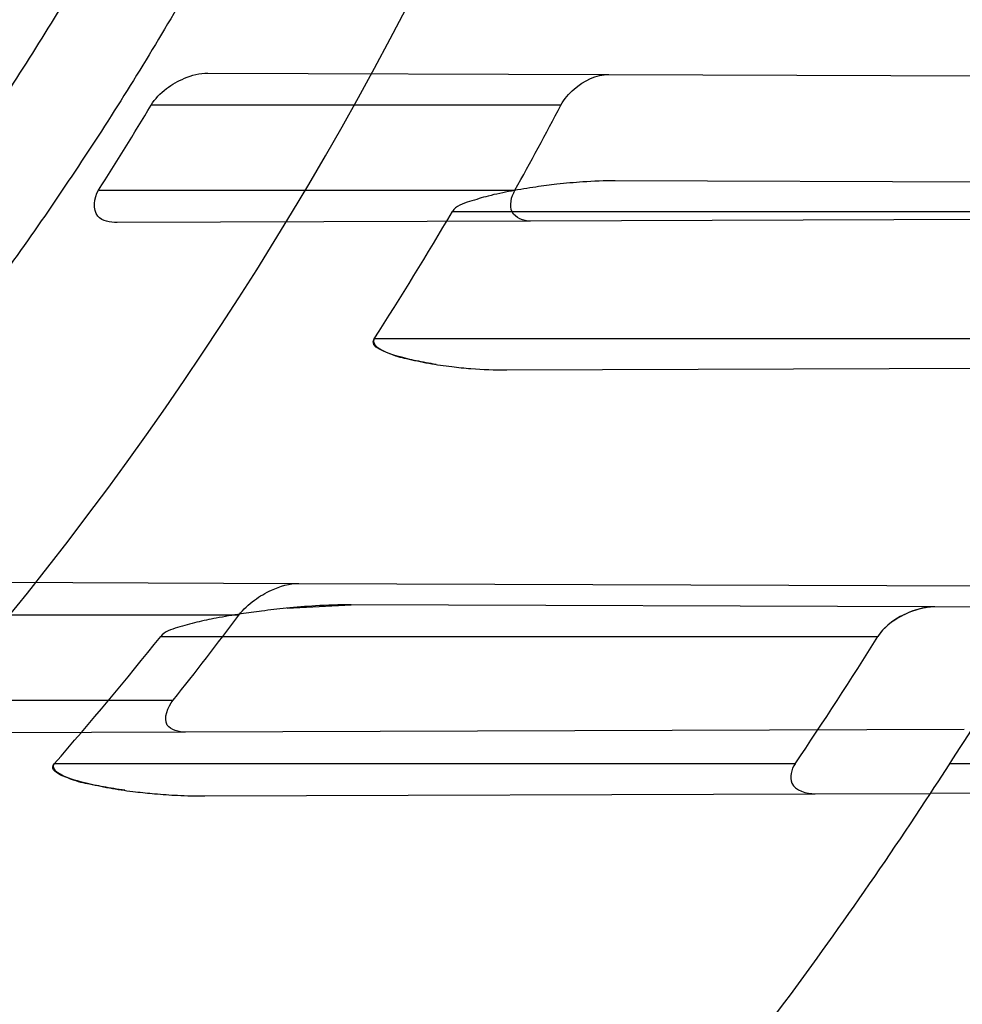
# Model space of a CAD drawing. Header units: millimetres. Extents: x 0 to 297, y 0 to 210.
# Tile 87 of 256: x 147.0301 to 147.0966, y 92.8512 to 92.9207. Entities that reach past the tile are written whole.
import ezdxf

# ---------------------------------------------------------------- set-up
doc = ezdxf.new("R2010")
doc.units = ezdxf.units.MM
doc.header["$LTSCALE"] = 16.335
doc.layers.get('0').update_dxf_attribs({"linetype": 'CONTINUOUS'})
for name, color, linetype in [('01_GLOBAL', 7, 'CONTINUOUS'), ('INTFCLR_1', 7, 'CONTINUOUS'), ('INTFCLR_144815', 7, 'CONTINUOUS')]:
    doc.layers.add(name, color=color, linetype=linetype)

msp = doc.modelspace()

# ---------------------------------------------------------------- linework, layer by layer
at = {"color": 7, "linetype": 'Continuous'}
msp.add_circle((147.7028034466, 92.1254639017), 2.28, dxfattribs=at)
at = {"color": 9, "linetype": 'Continuous'}
msp.add_arc((147.7028034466, 92.1254639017), 2.2507792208, 92.9674534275, 177.0325465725, dxfattribs=at)
at = {"layer": '01_GLOBAL', "color": 7, "linetype": 'Continuous'}
msp.add_circle((147.7028034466, 92.1254639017), 2.31, dxfattribs=at)
at = {"layer": 'INTFCLR_1', "color": 9, "linetype": 'Continuous'}
for p, q in [((147.0433342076, 92.9168961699), (147.0716158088, 92.9167974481)), ((147.0682451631, 92.91463164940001), (147.0393249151, 92.91463164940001)), ((147.1105549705, 92.9091615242), (147.0720776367, 92.909295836)), ((147.0356185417, 92.90863164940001), (147.0650022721, 92.90863164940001)), ((147.0605952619, 92.9071316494), (147.1070921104, 92.9071316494)), ((147.0660942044, 92.9064465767), (147.0369263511, 92.9063447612)), ((147.1026084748, 92.8981316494), (147.0550621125, 92.8981316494)), ((147.064424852, 92.89594074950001), (147.1041253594, 92.89607933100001)), ((147.0181954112, 92.88098392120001), (147.0497517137, 92.88087376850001)), ((147.0946443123, 92.8792170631), (147.0534362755, 92.8793609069)), ((147.045522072, 92.8786316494), (147.0129768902, 92.8786316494)), ((147.0400016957, 92.8771316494), (147.0906198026, 92.8771316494)), ((147.007476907, 92.8726316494), (147.0408870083, 92.8726316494)), ((147.0417603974, 92.8703616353), (147.008570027, 92.87024577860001)), ((147.0847693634, 92.8681316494), (147.032491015, 92.8681316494)), ((147.1168630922, 92.8681316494), (147.0956864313, 92.8681316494)), ((147.0431094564, 92.8658663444), (147.086194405, 92.8660167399)), ((147.115653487, 92.8661195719), (147.0943301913, 92.8660451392))]:
    msp.add_line(p, q, dxfattribs=at)
at = {"layer": 'INTFCLR_1', "color": 6, "linetype": 'Continuous'}
for p, q in [((147.0716158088, 92.9167974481), (147.1207417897, 92.91662596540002)), ((147.1163326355, 92.9066219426), (147.0660942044, 92.9064465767)), ((147.0497517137, 92.88087376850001), (147.1028510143, 92.8806884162)), ((147.1024913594, 92.8791896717), (147.0946443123, 92.8792170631)), ((147.0967045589, 92.8705534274), (147.0417603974, 92.8703616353)), ((147.086194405, 92.8660167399), (147.0943301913, 92.8660451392))]:
    msp.add_line(p, q, dxfattribs=at)
at = {"layer": 'INTFCLR_1', "color": 7, "linetype": 'Continuous'}
msp.add_line((147.0489170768, 92.8791220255), (147.0534362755, 92.8793609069), dxfattribs=at)
msp.add_lwpolyline([(147.0946443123, 92.8792170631), (147.0945389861, 92.87921577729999), (147.0944308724, 92.87921113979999), (147.0943199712, 92.8792030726), (147.0942063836, 92.8791915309), (147.0940900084, 92.8791764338), (147.0939705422, 92.87915759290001), (147.0938478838, 92.879134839), (147.0937221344, 92.87910809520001), (147.093593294, 92.8790772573)], dxfattribs=at)
at = {"layer": 'INTFCLR_1', "color": 6, "linetype": 'Continuous'}
for centre, radius, start, end in [((146.8326356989, 93.03763164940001), 0.3620710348, 270, 90.00000002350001), ((146.8326356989, 93.03763164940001), 0.3440948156, 270, 90.00000002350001), ((146.8328497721, 93.0380325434), 0.240540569, 327.4552128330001, 329.1351403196), ((146.8327990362, 93.0380096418), 0.265813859, 330.8745120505, 332.3446554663), ((146.838987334, 93.0371740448), 0.2569457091, 327.2390423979, 329.5950385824), ((146.8326356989, 93.03763164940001), 0.312931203, 326.7481499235, 329.5812702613), ((146.8329352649, 93.0380668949), 0.265730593, 321.4961256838, 323.1309406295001), ((146.8396897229, 93.03666203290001), 0.2560758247, 318.8428261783, 321.4658465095), ((146.8350063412, 93.03688857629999), 0.3014306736, 325.954357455, 327.994856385)]:
    msp.add_arc(centre, radius, start, end, dxfattribs=at)
at = {"layer": 'INTFCLR_1', "color": 9, "linetype": 'Continuous'}
for radius, start, end in [(0.252930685, 270.0000000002, 337.5066823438), (0.312931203, 322.9895536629, 326.7481499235)]:
    msp.add_arc((146.8326356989, 93.03763164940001), radius, start, end, dxfattribs=at)
at = {"layer": 'INTFCLR_1', "color": 6, "linetype": 'Continuous'}
for points, knots in [([(147.0687421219, 93.29563164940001), (147.0680098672, 93.29563164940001), (147.0693330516, 93.2931111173), (147.0704693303, 93.29172068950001), (147.0723263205, 93.28928078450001), (147.0746177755, 93.2865210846), (147.0775470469, 93.28299903), (147.080971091, 93.27890891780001), (147.0846437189, 93.27446035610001), (147.0882701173, 93.26998999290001), (147.0916458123, 93.2657319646), (147.0947448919, 93.2617356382), (147.0975630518, 93.2580185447), (147.100110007, 93.25458663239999), (147.1024035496, 93.25143207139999), (147.1044661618, 93.24854131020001), (147.1063189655, 93.24589767), (147.1079764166, 93.2434940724), (147.109457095, 93.2413147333), (147.1107791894, 93.2393416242), (147.1119635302, 93.23755181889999), (147.1130167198, 93.235942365), (147.1139517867, 93.2344985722), (147.1147816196, 93.2332054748), (147.1157213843, 93.2317287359), (147.1167390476, 93.23011252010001), (147.1179255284, 93.2282043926), (147.1189332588, 93.2265622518), (147.1198501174, 93.2250516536), (147.1206424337, 93.2237350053), (147.1215180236, 93.2222660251), (147.1224842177, 93.22062728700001), (147.1235503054, 93.2187965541), (147.1247223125, 93.21675634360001), (147.1260120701, 93.2144766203), (147.1274302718, 93.21192636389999), (147.1289898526, 93.20906621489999), (147.1307073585, 93.2058462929), (147.1325944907, 93.2022184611), (147.1346618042, 93.1981270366), (147.1369222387, 93.1935038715), (147.1393944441, 93.1882537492), (147.1420944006, 93.1822619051), (147.1450364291, 93.1753818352), (147.1482313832, 93.1674373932), (147.1516877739, 93.1581768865), (147.1553587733, 93.14738762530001), (147.1590017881, 93.1353669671), (147.1623609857, 93.1226214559), (147.1652568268, 93.10972884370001), (147.1676651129, 93.0968010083), (147.1695853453, 93.0838891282), (147.1710275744, 93.0709911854), (147.1719965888, 93.05813761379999), (147.1725011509, 93.0453158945), (147.1725469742, 93.0325462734), (147.1721391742, 93.0198169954), (147.171280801, 93.0071297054), (147.1699742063, 92.99449457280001), (147.1682169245, 92.9818861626), (147.1660086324, 92.9693213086), (147.1633383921, 92.9567727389), (147.1602041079, 92.94425636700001), (147.1566465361, 92.9319458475), (147.1528751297, 92.9204393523), (147.1491593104, 92.9102243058), (147.1457087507, 92.9015000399), (147.1425365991, 92.8940034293), (147.1396288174, 92.8875126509), (147.136972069, 92.8818585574), (147.1345472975, 92.8769025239), (147.1323371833, 92.8725413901), (147.130325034, 92.8686912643), (147.1284994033, 92.8652891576), (147.1268466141, 92.8622800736), (147.1253496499, 92.85960988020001), (147.1239936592, 92.85723391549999), (147.1227647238, 92.8551144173), (147.1216541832, 92.85322630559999), (147.1206539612, 92.8515468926), (147.1197533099, 92.8500510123), (147.1189386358, 92.8487109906), (147.1179864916, 92.8471584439), (147.1170567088, 92.8456599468), (147.1160957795, 92.84412860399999), (147.1152647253, 92.8428151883), (147.1143298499, 92.84135168), (147.1132770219, 92.8397205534), (147.1120898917, 92.837902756), (147.1107550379, 92.8358842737), (147.109257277, 92.8336513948), (147.107577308, 92.8311858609), (147.1056960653, 92.8284703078), (147.1035922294, 92.82548916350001), (147.1012492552, 92.8222342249), (147.0986446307, 92.81869165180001), (147.095755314, 92.8148491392), (147.0925736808, 92.81071697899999), (147.0890986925, 92.8063077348), (147.0853575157, 92.80167437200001), (147.0815402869, 92.7970384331), (147.0779667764, 92.7927652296), (147.0748968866, 92.789078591), (147.0724998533, 92.7861981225), (147.070552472, 92.7836530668), (147.0693788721, 92.7822194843), (147.0679949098, 92.7796316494), (147.0687421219, 92.7796316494)], [0, 0, 0, 0, 0.003860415, 0.007501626, 0.0124785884, 0.0188917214, 0.0268498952, 0.0364677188, 0.0470694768, 0.0572444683, 0.0668187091, 0.0757144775, 0.083905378, 0.09140992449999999, 0.0982451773, 0.1044667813, 0.1101313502, 0.1152642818, 0.1198589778, 0.1240215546, 0.1277856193, 0.1311734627, 0.1341617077, 0.1368541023, 0.1392736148, 0.1433897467, 0.1469230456, 0.1511192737, 0.1535471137, 0.1562389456, 0.1592204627, 0.1625628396, 0.1662680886, 0.1703891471, 0.174967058, 0.1800766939, 0.1857729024, 0.1921414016, 0.1993155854, 0.2073311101, 0.2163077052, 0.2264451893, 0.2379233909, 0.250953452, 0.2658909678, 0.283062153, 0.3030578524, 0.3259639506, 0.3492662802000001, 0.3725305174, 0.3956109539, 0.4185782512, 0.4413347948, 0.4640172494, 0.4865192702, 0.508968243, 0.531324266, 0.5536477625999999, 0.5759939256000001, 0.5982772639, 0.620747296, 0.6432362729, 0.6658996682, 0.68875599, 0.7107777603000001, 0.7297237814, 0.7460531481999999, 0.7602331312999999, 0.7726347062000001, 0.7835467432, 0.793166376, 0.8017211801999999, 0.8093215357, 0.8160683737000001, 0.8220758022, 0.8274205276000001, 0.8322066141, 0.8364980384, 0.8403367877, 0.8437547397, 0.8468031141, 0.8495420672, 0.8520223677, 0.8564046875, 0.8588391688, 0.8615533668, 0.8645986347, 0.8679945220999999, 0.8717882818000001, 0.8760445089, 0.8807522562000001, 0.8859628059, 0.8917731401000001, 0.898168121, 0.9051985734, 0.9129160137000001, 0.9213486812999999, 0.9305434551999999, 0.9404096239, 0.9509435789, 0.961943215, 0.9720502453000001, 0.980371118, 0.9870628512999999, 0.992271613, 0.9960607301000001, 1, 1, 1, 1]), ([(147.0687421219, 92.7796316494), (147.0695765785, 92.7796316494), (147.0710237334, 92.7806068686), (147.0732486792, 92.7819463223), (147.0757995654, 92.7837998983), (147.0789536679, 92.78621498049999), (147.0827092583, 92.7892984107), (147.0868482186, 92.7928925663), (147.0910477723, 92.79673500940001), (147.0950116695, 92.80053311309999), (147.0986438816, 92.80415209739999), (147.1019501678, 92.80756746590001), (147.1049461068, 92.8107620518), (147.107653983, 92.813732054), (147.1100921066, 92.81647650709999), (147.1122806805, 92.81899733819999), (147.1142479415, 92.8213114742), (147.1160099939, 92.82342388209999), (147.1175861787, 92.82534548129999), (147.1189934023, 92.8270878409), (147.1202530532, 92.828669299), (147.1213970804, 92.83012358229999), (147.1225240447, 92.83157239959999), (147.123724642, 92.8331346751), (147.1249992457, 92.8348159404), (147.1262604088, 92.83650316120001), (147.1274992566, 92.8381825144), (147.1287882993, 92.8399539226), (147.1302152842, 92.8419444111), (147.131810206, 92.84420661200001), (147.1335924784, 92.846783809), (147.1355808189, 92.8497229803), (147.1377917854, 92.8530728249), (147.140242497, 92.8568933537), (147.1429592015, 92.861268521), (147.1459674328, 92.8662949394), (147.1492907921, 92.8720905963), (147.1529541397, 92.8788115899), (147.1569786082, 92.8866408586), (147.1613909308, 92.895852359), (147.1661049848, 92.9065772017), (147.1708180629, 92.91847841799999), (147.1752249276, 92.93102624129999), (147.1791389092, 92.9437452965), (147.1825261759, 92.9565113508), (147.1853979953, 92.9693107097), (147.1877529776, 92.9820756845), (147.1896101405, 92.9948409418), (147.1909735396, 93.00755209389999), (147.1918561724, 93.02022938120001), (147.1922659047, 93.0328602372), (147.1922092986, 93.0454468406), (147.1916906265, 93.0579966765), (147.1907127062, 93.07050178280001), (147.1892753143, 93.0829675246), (147.187377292, 93.0953920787), (147.1850186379, 93.1077564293), (147.1821898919, 93.1200882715), (147.1788863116, 93.1323721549), (147.1750915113, 93.1446222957), (147.1708160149, 93.1567764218), (147.1662306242, 93.1683760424), (147.1616300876, 93.17888244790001), (147.1573218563, 93.1879248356), (147.1533932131, 93.19561622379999), (147.1498208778, 93.2022183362), (147.1465812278, 93.20791453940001), (147.1436479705, 93.2128584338), (147.140997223, 93.2171670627), (147.1386015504, 93.22093898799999), (147.1364409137, 93.22424590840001), (147.1344943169, 93.2271532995), (147.1327470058, 93.229707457), (147.1311776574, 93.2319576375), (147.1297748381, 93.23393568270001), (147.1285161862, 93.23568453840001), (147.1273854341, 93.237235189), (147.1263043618, 93.2387000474), (147.1251805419, 93.2402055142), (147.1239422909, 93.24184332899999), (147.1226668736, 93.2435068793), (147.1213873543, 93.2451529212), (147.120091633, 93.2467985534), (147.1186694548, 93.2485796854), (147.1170808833, 93.2505381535), (147.1153015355, 93.25269419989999), (147.1133143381, 93.2550569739), (147.1110956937, 93.2576388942), (147.1086258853, 93.2604465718), (147.1058792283, 93.263488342), (147.1028357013, 93.2667628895), (147.099478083, 93.27026211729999), (147.0957850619, 93.2739726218), (147.0917574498, 93.27786179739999), (147.0874623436, 93.28182281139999), (147.0831967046, 93.28555323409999), (147.0792915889, 93.2887810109), (147.0760051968, 93.2913109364), (147.073359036, 93.29324438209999), (147.0710713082, 93.29462673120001), (147.0695920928, 93.29563164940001), (147.0687421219, 93.29563164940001)], [0, 0, 0, 0, 0.0042187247, 0.0081401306, 0.0133978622, 0.0200459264, 0.0282638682, 0.0379443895, 0.0477615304, 0.05703690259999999, 0.0656973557, 0.0736821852, 0.0810680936, 0.0878383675, 0.0940009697, 0.0996271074, 0.1047154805, 0.1093563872, 0.1135342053, 0.1172803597, 0.1206792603, 0.1237557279, 0.1266349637, 0.1299589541, 0.1337168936, 0.1373013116, 0.1406085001, 0.1442672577, 0.148377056, 0.1529904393, 0.1582606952, 0.164218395, 0.1709303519, 0.1785521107, 0.1871652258, 0.1969659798, 0.2081658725, 0.2209392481, 0.2356613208, 0.2526660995, 0.2725685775, 0.2948769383, 0.3173640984, 0.3397873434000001, 0.3621386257, 0.3841211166, 0.4060891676, 0.4277469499, 0.4493218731, 0.470705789, 0.4919793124, 0.5131981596, 0.5343255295, 0.5554668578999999, 0.5765984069, 0.5977513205, 0.6189954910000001, 0.6402209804, 0.6617015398, 0.6832900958, 0.7050415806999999, 0.7268239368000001, 0.7463339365, 0.7630160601, 0.7774553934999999, 0.7899931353, 0.8009638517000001, 0.8105830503, 0.8190545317, 0.8265380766, 0.8331730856, 0.8390248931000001, 0.8442268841, 0.8488182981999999, 0.8528943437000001, 0.8564866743, 0.8597116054, 0.8625968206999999, 0.8656908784, 0.8692094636, 0.8729771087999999, 0.8762884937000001, 0.879749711, 0.8835661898, 0.8878115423, 0.8924986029, 0.8976989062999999, 0.9034198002, 0.9097088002, 0.9166034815, 0.9241390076, 0.9323094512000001, 0.9411199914, 0.9506041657, 0.9606137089, 0.9706541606, 0.9792553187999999, 0.9862062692, 0.9916647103, 0.9957028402, 1, 1, 1, 1]), ([(146.8326356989, 93.2611850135), (146.8370934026, 93.2613679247), (146.8460221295, 93.2614662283), (146.8593965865, 93.260813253), (146.8727322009, 93.2593570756), (146.8860227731, 93.25709220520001), (146.8991901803, 93.2540186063), (146.9119493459, 93.2502127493), (146.9244276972, 93.24567473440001), (146.9366204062, 93.24040866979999), (146.9486732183, 93.2343158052), (146.9603342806, 93.2275074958), (146.9715563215, 93.22001275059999), (146.9823021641, 93.2118590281), (146.9925323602, 93.2030766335), (147.0022137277, 93.1936954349), (147.0113088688, 93.18375337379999), (147.0197869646, 93.17328453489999), (147.0276126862, 93.16233547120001), (147.0347635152, 93.1509416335), (147.0412169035, 93.13913965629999), (147.0469483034, 93.1269747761), (147.0519351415, 93.11449862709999), (147.0561630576, 93.1017520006), (147.0596198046, 93.0887741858), (147.062293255, 93.0756097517), (147.0641729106, 93.0623087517), (147.065251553, 93.04892494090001), (147.0655262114, 93.03551435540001), (147.0649983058, 93.02212437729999), (147.0636720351, 93.0087991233), (147.0615523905, 92.9955783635), (147.0586468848, 92.98250788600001), (147.0549655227, 92.9696336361), (147.0505224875, 92.9570052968), (147.0453357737, 92.94467244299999), (147.0394268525, 92.9326809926), (147.0328159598, 92.9210679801), (147.025529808, 92.9098785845), (147.017595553, 92.8991515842), (147.0090432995, 92.8889235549), (146.9998957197, 92.87922094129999), (146.990192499, 92.87008647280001), (146.9799629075, 92.86154562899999), (146.9692487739, 92.85363234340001), (146.9580859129, 92.8463733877), (146.946519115, 92.8397956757), (146.9346012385, 92.8339262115), (146.9226185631, 92.82888482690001), (146.9109496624, 92.82474710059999), (146.9001136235, 92.8215446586), (146.890303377, 92.81915042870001), (146.8815652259, 92.81740428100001), (146.8732657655, 92.81606653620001), (146.8646870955, 92.81500471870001), (146.8551490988, 92.8142133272), (146.8443424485, 92.81380665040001), (146.8367080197, 92.8139111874), (146.8326356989, 92.81407828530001)], [0, 0, 0, 0, 0.0185657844, 0.0371317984, 0.05569073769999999, 0.0743563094, 0.09320240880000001, 0.1119235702, 0.129729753, 0.1484268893, 0.1671582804, 0.1858963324, 0.2045840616, 0.2232805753, 0.241995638, 0.2606572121, 0.2793460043, 0.298034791, 0.3166822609, 0.3353170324, 0.3539796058, 0.3726237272, 0.3912431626, 0.4098577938, 0.4284754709, 0.4470981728, 0.4657246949, 0.4843423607, 0.5029403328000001, 0.5215094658, 0.5400731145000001, 0.5586325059, 0.5771954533, 0.5957587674, 0.6143211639, 0.6328711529, 0.651401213, 0.6699184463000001, 0.6884460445, 0.7069331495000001, 0.7254085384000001, 0.7438945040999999, 0.7623917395, 0.7808314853, 0.7993176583, 0.8177869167, 0.8362093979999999, 0.8546575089, 0.8730374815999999, 0.8902753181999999, 0.9061521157, 0.9200376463, 0.9322836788, 0.9432240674, 0.9550134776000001, 0.9682465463, 0.9830392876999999, 1, 1, 1, 1]), ([(147.0610994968, 92.9658655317), (147.0603950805, 92.96371653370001), (147.0589228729, 92.95943904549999), (147.0565266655, 92.9530908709), (147.0539445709, 92.9468160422), (147.051178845, 92.940620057), (147.0482318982, 92.9345083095), (147.0451062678, 92.9284860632), (147.0418046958, 92.9225586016), (147.0383300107, 92.9167310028), (147.0346852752, 92.9110084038), (147.0308736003, 92.90539568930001), (147.0268983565, 92.8998978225), (147.0227629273, 92.8945194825), (147.0184709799, 92.8892654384), (147.0140261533, 92.8841401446), (147.009432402, 92.8791481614), (147.0046936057, 92.8742937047), (146.9998140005, 92.8695811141), (146.9947976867, 92.86501434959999), (146.9896491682, 92.86059751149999), (146.9843727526, 92.8563342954), (146.9789731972, 92.852228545), (146.9734550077, 92.8482836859), (146.9678231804, 92.84450328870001), (146.9620824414, 92.84089052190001), (146.9562380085, 92.83744866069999), (146.9502947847, 92.834180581), (146.9442580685, 92.8310891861), (146.9381330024, 92.82817710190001), (146.9319249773, 92.8254468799), (146.9256393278, 92.8229008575), (146.9192814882, 92.8205412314), (146.9128569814, 92.8183700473), (146.9063713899, 92.81638918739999), (146.899830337, 92.81460036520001), (146.8932394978, 92.81300512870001), (146.886604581, 92.811604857), (146.8799313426, 92.8104007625), (146.8732255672, 92.8093938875), (146.8664930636, 92.8085851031), (146.8597396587, 92.8079751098), (146.8529712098, 92.80756443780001), (146.8461935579, 92.8073534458), (146.8394126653, 92.8073423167), (146.8348936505, 92.8074681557), (146.8326356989, 92.8075643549)], [0, 0, 0, 0, 0.0227356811, 0.0454710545, 0.0682062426, 0.09094098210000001, 0.1136756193, 0.1364096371, 0.1591436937, 0.1818769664, 0.2046103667, 0.2273428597, 0.2500755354, 0.2728072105, 0.2955391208, 0.3182699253, 0.3410011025, 0.3637310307, 0.3864614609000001, 0.4091905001, 0.4319201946, 0.4546483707, 0.4773773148, 0.5001046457, 0.5228327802, 0.5455591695, 0.5682859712, 0.5910108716, 0.6137361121, 0.6364602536, 0.6591836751, 0.681906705, 0.7046293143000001, 0.7273515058, 0.750073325, 0.77279473, 0.7955158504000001, 0.8182366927, 0.8409573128, 0.8636777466, 0.886398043, 0.9091183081, 0.9318386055, 0.9545589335, 0.9772794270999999, 1, 1, 1, 1]), ([(147.0393249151, 92.91463164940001), (147.0395986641, 92.9150897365), (147.0403374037, 92.9158354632), (147.0417147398, 92.9166284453), (147.0427675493, 92.91689814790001), (147.0433342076, 92.9168961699)], [0, 0, 0, 0, 0.3366060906, 0.6425713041, 1, 1, 1, 1]), ([(147.0682451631, 92.91463164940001), (147.068473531, 92.915067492), (147.0693780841, 92.916119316), (147.0707351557, 92.91680052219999), (147.0716158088, 92.9167974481)], [0, 0, 0, 0, 0.3584507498, 1, 1, 1, 1]), ([(147.0720776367, 92.909295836), (147.0713159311, 92.9092984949), (147.0699407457, 92.9092441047), (147.0680774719, 92.9090720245), (147.0663967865, 92.9088556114), (147.064784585, 92.9085867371), (147.0631969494, 92.9082641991), (147.061828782, 92.9078440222), (147.0608300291, 92.90753171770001), (147.0605952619, 92.9071316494)], [0, 0, 0, 0, 0.1934973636, 0.3492065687, 0.4753581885, 0.6235596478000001, 0.7656428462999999, 0.8821644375, 1, 1, 1, 1]), ([(147.0369263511, 92.9063447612), (147.0364495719, 92.906343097), (147.0351074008, 92.9065645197), (147.0352882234, 92.90811410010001), (147.0356185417, 92.90863164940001)], [0, 0, 0, 0, 0.4371104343, 1, 1, 1, 1]), ([(147.0660942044, 92.9064465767), (147.0656148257, 92.9064449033), (147.0644074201, 92.9069431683), (147.0647513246, 92.9081812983), (147.0650022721, 92.90863164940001)], [0, 0, 0, 0, 0.4818241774, 1, 1, 1, 1]), ([(147.045522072, 92.8786316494), (147.0458268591, 92.87903807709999), (147.0465577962, 92.8797109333), (147.0479678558, 92.88053587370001), (147.0490905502, 92.8808760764), (147.0497517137, 92.88087376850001)], [0, 0, 0, 0, 0.3105544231, 0.5958215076, 1, 1, 1, 1]), ([(147.0417603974, 92.8703616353), (147.0412978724, 92.87036002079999), (147.0399154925, 92.87071260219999), (147.0405118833, 92.87216015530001), (147.0408870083, 92.8726316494)], [0, 0, 0, 0, 0.4342805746, 1, 1, 1, 1]), ([(147.0847693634, 92.8681316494), (147.0845113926, 92.8677497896), (147.0841537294, 92.8664094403), (147.0855875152, 92.8660146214), (147.086194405, 92.8660167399)], [0, 0, 0, 0, 0.4316013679, 1, 1, 1, 1])]:
    msp.add_open_spline(points, degree=3, knots=knots, dxfattribs=at)
at = {"layer": 'INTFCLR_1', "color": 9, "linetype": 'Continuous'}
for points, knots in [([(147.1352425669, 93.1495098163), (147.1379952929, 93.14164178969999), (147.1429940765, 93.1254736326), (147.1477529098, 93.1046918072), (147.1501024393, 93.09081219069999), (147.151047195, 93.08426445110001), (147.151638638, 93.07985863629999), (147.1530856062, 93.06772189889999), (147.1544764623, 93.04770806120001), (147.1542807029, 93.0276232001), (147.1535512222, 93.0153442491), (147.1532177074, 93.0108633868), (147.1526544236, 93.00419454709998), (147.1511010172, 92.9899942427), (147.1474849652, 92.9685843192), (147.1430641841, 92.95080514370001), (147.1400632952, 92.9406015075), (147.1388460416, 92.9366002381), (147.1366541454, 92.9297366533), (147.1320236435, 92.91648816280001), (147.124625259, 92.8984289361), (147.1170139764, 92.8829220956), (147.1121048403, 92.87387096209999), (147.1103239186, 92.8706785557), (147.1076776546, 92.8660211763), (147.101977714, 92.8564219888), (147.0929326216, 92.8426084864), (147.0818447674, 92.827530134), (147.0738492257, 92.81769368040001), (147.0692400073, 92.8122947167), (147.0675023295, 92.81027962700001), (147.0645699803, 92.8069282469), (147.059151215, 92.8008948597), (147.053263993, 92.7946267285), (147.047929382, 92.78903803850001), (147.0447760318, 92.7857530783), (147.0421529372, 92.78285660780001), (147.0404461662, 92.78102579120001), (147.0382254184, 92.7776381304), (147.0420399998, 92.77914588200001), (147.0441807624, 92.7804356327), (147.0467768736, 92.78202657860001), (147.049052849, 92.7835556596), (147.0517912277, 92.7854541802), (147.0555009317, 92.78817176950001), (147.0602492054, 92.79186222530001), (147.067344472, 92.7977012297), (147.0736957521, 92.8033972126), (147.0792529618, 92.8087266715), (147.0832359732, 92.812657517), (147.0904141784, 92.8200586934), (147.1006451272, 92.8316000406), (147.1126583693, 92.84694521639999), (147.1212603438, 92.85951606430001), (147.1263733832, 92.8676917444), (147.1282611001, 92.87079789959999), (147.1311015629, 92.87556381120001), (147.1371674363, 92.88626496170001), (147.1458250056, 92.9036348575), (147.1517810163, 92.9181513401), (147.1545442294, 92.9256703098)], [0, 0, 0, 0, 0.0419449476, 0.0850695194, 0.1071739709, 0.1127634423, 0.1183584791, 0.1295423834, 0.1742656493, 0.2191961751, 0.2304978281, 0.2361598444, 0.2418057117, 0.2641744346, 0.3080240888, 0.3509528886, 0.3562644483, 0.3615432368, 0.3719979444, 0.3925183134, 0.4321501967, 0.4701192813, 0.4793724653, 0.4839620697, 0.48851378, 0.5063269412, 0.5401307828, 0.5715496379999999, 0.6004673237, 0.6038923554, 0.6072711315, 0.6138564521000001, 0.6263016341, 0.6480618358, 0.6572019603, 0.6650284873, 0.6713159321, 0.6759369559, 0.6799952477, 0.6841765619, 0.6887949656, 0.6950107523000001, 0.6986911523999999, 0.7027318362, 0.7117342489, 0.7218512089, 0.7329803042, 0.7579718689, 0.7647510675, 0.7717251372, 0.7861300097, 0.8166264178, 0.8492835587, 0.8841348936, 0.8932111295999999, 0.8978052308, 0.9024247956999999, 0.92112918, 0.9596906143, 1, 1, 1, 1]), ([(147.0432510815, 92.7796316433), (147.0431330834, 92.7796316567), (147.0428441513, 92.77968862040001), (147.0428590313, 92.7802080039), (147.043168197, 92.78074236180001), (147.0437027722, 92.7815366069), (147.0445175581, 92.7825251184), (147.046088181, 92.7843056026), (147.0479460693, 92.786252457), (147.0500136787, 92.7883830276), (147.0523867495, 92.79080681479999), (147.0572874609, 92.7957986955), (147.0632966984, 92.8020416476), (147.0688203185, 92.8080382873), (147.0718101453, 92.8113712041), (147.0735816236, 92.81337496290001), (147.0782783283, 92.8187413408), (147.0864250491, 92.8285190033), (147.0977271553, 92.8435162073), (147.106950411, 92.8572622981), (147.1127640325, 92.86681826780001), (147.1154623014, 92.871453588), (147.1172776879, 92.87462997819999), (147.1222795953, 92.88363180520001), (147.1300362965, 92.8990567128), (147.1375818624, 92.91703545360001), (147.1423047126, 92.93022711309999), (147.1445398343, 92.9370600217), (147.1457809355, 92.941042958), (147.1488392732, 92.9511954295), (147.1533458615, 92.9688880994), (147.157034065, 92.99020578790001), (147.1586182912, 93.0043449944), (147.159192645, 93.0109841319), (147.1595326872, 93.0154446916), (147.1602764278, 93.0276675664), (147.1604760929, 93.0476640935), (147.1590577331, 93.0675881), (147.157582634, 93.0796680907), (147.1569796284, 93.0840538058), (147.1560162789, 93.0905724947), (147.1536199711, 93.10439313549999), (147.1487661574, 93.12508522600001), (147.1436711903, 93.1411717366), (147.1408661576, 93.1489990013)], [0, 0, 0, 0, 0.0008731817, 0.001718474, 0.0032338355, 0.0055641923, 0.008732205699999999, 0.0127298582, 0.0231213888, 0.0286463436, 0.0346993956, 0.04822263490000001, 0.0804125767, 0.0988155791, 0.1085508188, 0.1135449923, 0.1186070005, 0.1613231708, 0.2076862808, 0.2575123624, 0.2837454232, 0.2904461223, 0.2972015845, 0.3108183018, 0.3666504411, 0.4248609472, 0.4549769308, 0.4703146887, 0.4780576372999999, 0.4858477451, 0.5487776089, 0.6130123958, 0.6457680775, 0.6540347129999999, 0.6623246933, 0.6788711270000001, 0.74464742, 0.8101273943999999, 0.8265053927, 0.8346996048, 0.8428861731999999, 0.8752668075, 0.9384714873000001, 1, 1, 1, 1]), ([(147.1602071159, 92.92629006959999), (147.1573959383, 92.918807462), (147.1513353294, 92.90435984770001), (147.1425342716, 92.8870880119), (147.1363700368, 92.87644944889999), (147.1334825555, 92.8717095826), (147.1315628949, 92.86861924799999), (147.1263605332, 92.860480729), (147.1176083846, 92.8479676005), (147.1053924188, 92.83269961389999), (147.0949921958, 92.82121808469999), (147.0876965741, 92.81385489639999), (147.0836469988, 92.80994239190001), (147.0779933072, 92.80463400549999), (147.0715340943, 92.7989617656), (147.0643214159, 92.79314721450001), (147.0594957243, 92.7894714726), (147.0557195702, 92.7867597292), (147.0529460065, 92.7848729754), (147.049824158, 92.7828152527), (147.0467200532, 92.781041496), (147.0439979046, 92.7796315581), (147.0432510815, 92.7796316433)], [0, 0, 0, 0, 0.1254392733, 0.2455954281, 0.3039386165, 0.3183545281, 0.3326935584, 0.3610298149, 0.4699340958, 0.5721292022, 0.6676979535, 0.7128867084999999, 0.7347758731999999, 0.7560605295, 0.8345894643, 0.86959304, 0.9014329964, 0.9297831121, 0.9425142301, 0.954114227, 0.9882800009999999, 1, 1, 1, 1])]:
    msp.add_open_spline(points, degree=3, knots=knots, dxfattribs=at)
at = {"layer": 'INTFCLR_1', "color": 7, "linetype": 'Continuous'}
for points, knots in [([(147.0594419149, 92.89632725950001), (147.0589731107, 92.89640086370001), (147.057997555, 92.8965835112), (147.0567042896, 92.89688537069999), (147.0546963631, 92.8975594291), (147.0550621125, 92.8981316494)], [0, 0, 0, 0, 0.2938953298, 0.5794068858, 1, 1, 1, 1]), ([(147.0550621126, 92.8981316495), (147.0548224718, 92.8977389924), (147.0561800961, 92.8970062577), (147.0573655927, 92.8967385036), (147.0589461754, 92.8963867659), (147.0604463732, 92.89617647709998), (147.0622837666, 92.8959896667), (147.0635791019, 92.89593997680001), (147.0644248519, 92.89594074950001)], [0, 0, 0, 0, 0.1394410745, 0.2785601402, 0.441863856, 0.6070828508, 0.7436297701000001, 1, 1, 1, 1]), ([(147.0534362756, 92.8793609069), (147.0525999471, 92.87935898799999), (147.0510687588, 92.8793113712), (147.0489653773, 92.87913700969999), (147.0472141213, 92.87893678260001), (147.0455671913, 92.8787068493), (147.0440450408, 92.8784479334), (147.0425367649, 92.8781423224), (147.0412337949, 92.87777527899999), (147.0402902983, 92.8774729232), (147.0400016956, 92.8771316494)], [0, 0, 0, 0, 0.1827823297, 0.3345794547, 0.4611472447, 0.5680228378, 0.6978185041, 0.7991674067, 0.9023190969, 1, 1, 1, 1]), ([(147.0946424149, 92.879215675), (147.0940294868, 92.8792179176), (147.0925116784, 92.87883107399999), (147.0911109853, 92.8779235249), (147.0906186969, 92.8771304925)], [0, 0, 0, 0, 0.3963763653, 1, 1, 1, 1]), ([(147.093593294, 92.8790772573), (147.0931382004, 92.87896269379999), (147.0920216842, 92.87851869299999), (147.0910076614, 92.8777521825), (147.0906198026, 92.8771316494)], [0, 0, 0, 0, 0.3907289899, 1, 1, 1, 1]), ([(147.0374630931, 92.8662610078), (147.0369602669, 92.8663322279), (147.0359099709, 92.866508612), (147.0344886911, 92.86679617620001), (147.0319651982, 92.8675203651), (147.032491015, 92.8681316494)], [0, 0, 0, 0, 0.2814905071, 0.5530694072, 1, 1, 1, 1]), ([(147.0324910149, 92.8681316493), (147.0321625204, 92.86773766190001), (147.03377812, 92.8669385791), (147.0349902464, 92.8667130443), (147.0366144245, 92.86636990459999), (147.0381257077, 92.8661653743), (147.0396629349, 92.8660024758), (147.0412885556, 92.8658917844), (147.042468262, 92.8658654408), (147.0431094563, 92.8658663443)], [0, 0, 0, 0, 0.1381432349, 0.2655203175, 0.4125396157, 0.560869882, 0.6824975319, 0.8273245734, 1, 1, 1, 1])]:
    msp.add_open_spline(points, degree=3, knots=knots, dxfattribs=at)
at = {"layer": 'INTFCLR_144815', "color": 6, "linetype": 'Continuous'}
for radius in [0.3828680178, 0.364857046]:
    msp.add_circle((146.8326356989, 93.03763164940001), radius, dxfattribs=at)
for radius, start, end in [(0.5278075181, 313.9937911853, 154.5150993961), (0.49294334, 282.2440355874, 71.2863570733), (0.3966228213, 45.0000000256, 314.9999999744), (0.3959130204, 44.99999995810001, 315.0000000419), (0.3953393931, 44.99999997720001, 315.0000000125), (0.3889523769, 308.490992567, 51.50900743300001), (0.3574013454, 295.6072723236, 334.3927276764), (0.3393903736, 297.0737153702, 332.9262846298)]:
    msp.add_arc((146.8326356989, 93.03763164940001), radius, start, end, dxfattribs=at)
at = {"layer": 'INTFCLR_144815', "color": 9, "linetype": 'Continuous'}
for centre, radius, start, end in [((146.8326356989, 93.03763164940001), 0.4896672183, 292.4997540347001, 54.0964566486), ((146.8326378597, 93.037632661), 0.4417306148, 292.4997540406, 54.09645665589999)]:
    msp.add_arc(centre, radius, start, end, dxfattribs=at)
at = {"layer": 'INTFCLR_144815', "color": 6, "linetype": 'Continuous'}
for points, knots in [([(147.1774737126, 93.03763164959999), (147.1774737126, 93.03408945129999), (147.1773695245, 93.02700115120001), (147.1769005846, 93.01637046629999), (147.1761179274, 93.0057395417), (147.1750192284, 92.99510919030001), (147.1736022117, 92.98448113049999), (147.1718643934, 92.9738585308), (147.1698022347, 92.9632462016), (147.1674128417, 92.9526511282), (147.1646953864, 92.9420828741), (147.161647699, 92.9315557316), (147.1582727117, 92.92108641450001), (147.1545735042, 92.9106967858), (147.1505601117, 92.9004145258), (147.1462460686, 92.8902726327), (147.1416542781, 92.8803122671), (147.1368163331, 92.87058151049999), (147.1317748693, 92.8611374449), (147.1265856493, 92.85204255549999), (147.1213166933, 92.8433636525), (147.1160474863, 92.83516870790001), (147.1108644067, 92.8275202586), (147.1058552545, 92.8204697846), (147.1011012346, 92.8140519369), (147.0966707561, 92.8082803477), (147.0926151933, 92.80315041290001), (147.0889666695, 92.79864073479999), (147.0857447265, 92.7947177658), (147.0829483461, 92.79133955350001), (147.0805785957, 92.7884737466), (147.0786107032, 92.7860480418), (147.0770645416, 92.78412398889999), (147.075840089, 92.7824105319), (147.0750404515, 92.7814119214), (147.0742890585, 92.7796316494), (147.0748011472, 92.7796316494)], [0, 0, 0, 0, 0.0374136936, 0.0748639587, 0.1123780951, 0.1499879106, 0.1877264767, 0.2256114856, 0.2636616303, 0.3018965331, 0.3403130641, 0.3789003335, 0.4176356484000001, 0.4564792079, 0.4953691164, 0.5342020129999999, 0.5728718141, 0.611197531, 0.6489667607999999, 0.6859303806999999, 0.721782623, 0.7561939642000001, 0.788825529, 0.8193610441, 0.8475376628, 0.8731799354, 0.8962089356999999, 0.9166076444, 0.9344457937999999, 0.9498358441, 0.9629038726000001, 0.9737937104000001, 0.9826269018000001, 0.9895233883, 0.9945911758, 1, 1, 1, 1]), ([(147.091447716, 92.7706317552), (147.0911815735, 92.7706365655), (147.0911667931, 92.7716634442), (147.0916656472, 92.7722346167), (147.0921197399, 92.7730327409), (147.0926141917, 92.7737470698), (147.0932019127, 92.77458111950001), (147.0938940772, 92.77551732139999), (147.0946890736, 92.7765661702), (147.0955894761, 92.77772931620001), (147.0965963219, 92.77901153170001), (147.0977110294, 92.7804169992), (147.0989347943, 92.78195053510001), (147.1002689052, 92.78361741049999), (147.1017144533, 92.7854232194), (147.1032723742, 92.78737392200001), (147.1049431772, 92.7894755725), (147.1067270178, 92.79173444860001), (147.1086232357, 92.79415650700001), (147.1106300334, 92.7967469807), (147.1127439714, 92.7995096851), (147.114959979, 92.8024469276), (147.1172716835, 92.8055598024), (147.1196716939, 92.8088484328), (147.1221516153, 92.8123118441), (147.1247019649, 92.81594766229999), (147.1273122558, 92.8197520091), (147.1299712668, 92.823719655), (147.1326672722, 92.8278441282), (147.1353883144, 92.83211790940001), (147.1381224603, 92.8365326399), (147.1408580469, 92.84107935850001), (147.1435838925, 92.84574873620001), (147.1462894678, 92.8505312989), (147.1489650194, 92.85541762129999), (147.1516016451, 92.8603984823), (147.1541913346, 92.8654649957), (147.1567269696, 92.870608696), (147.1592023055, 92.8758216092), (147.1616119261, 92.88109628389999), (147.1639511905, 92.88642581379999), (147.1662161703, 92.89180383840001), (147.1684036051, 92.89722459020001), (147.1705107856, 92.90268275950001), (147.1725355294, 92.9081735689), (147.1744761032, 92.913692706), (147.1763311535, 92.9192362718), (147.1780996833, 92.9248008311), (147.1797809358, 92.93038317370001), (147.1813744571, 92.9359806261), (147.182879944, 92.9415906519), (147.1842973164, 92.9472112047), (147.1856265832, 92.9528403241), (147.186867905, 92.95847646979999), (147.1880214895, 92.9641181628), (147.1890876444, 92.9697643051), (147.1900666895, 92.9754138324), (147.190958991, 92.98106595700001), (147.1917649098, 92.98671993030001), (147.1924848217, 92.9923752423), (147.1931190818, 92.99803144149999), (147.193668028, 93.003688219), (147.1941319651, 93.00934531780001), (147.1945111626, 93.01500256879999), (147.1948058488, 93.020659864), (147.195016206, 93.0263171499), (147.1951423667, 93.0319744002), (147.1951703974, 93.03574606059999), (147.1951703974, 93.0376316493)], [0, 0, 0, 0, 0.0027272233, 0.00637693, 0.0088871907, 0.0118720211, 0.0153444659, 0.0193180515, 0.02380733, 0.0288260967, 0.0343890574, 0.0405101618, 0.0472051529, 0.05449051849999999, 0.0623846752, 0.0709044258, 0.0800682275, 0.08989261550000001, 0.1003941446, 0.1115838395, 0.1234656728, 0.1360350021, 0.1492811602, 0.1631910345, 0.1777467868, 0.1929237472, 0.2086919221, 0.2250163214, 0.241858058, 0.2591751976, 0.2769240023, 0.2950599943, 0.3135389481, 0.3323178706, 0.3513557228, 0.3706138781, 0.3900565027, 0.40965088, 0.4293672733, 0.4491790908, 0.4690627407, 0.4889974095, 0.5089649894, 0.5289504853, 0.5489397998, 0.5689220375, 0.5888883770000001, 0.6088300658, 0.6287418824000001, 0.6486179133, 0.6684555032, 0.6882511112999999, 0.7080041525, 0.7277129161, 0.7473782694, 0.7670001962, 0.7865808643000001, 0.8061213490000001, 0.8256243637, 0.8450923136, 0.8645285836, 0.8839363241, 0.9033192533, 0.9226811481, 0.9420259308, 0.9613578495, 0.9806810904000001, 1, 1, 1, 1])]:
    msp.add_open_spline(points, degree=3, knots=knots, dxfattribs=at)

doc.saveas('drawing.dxf')
